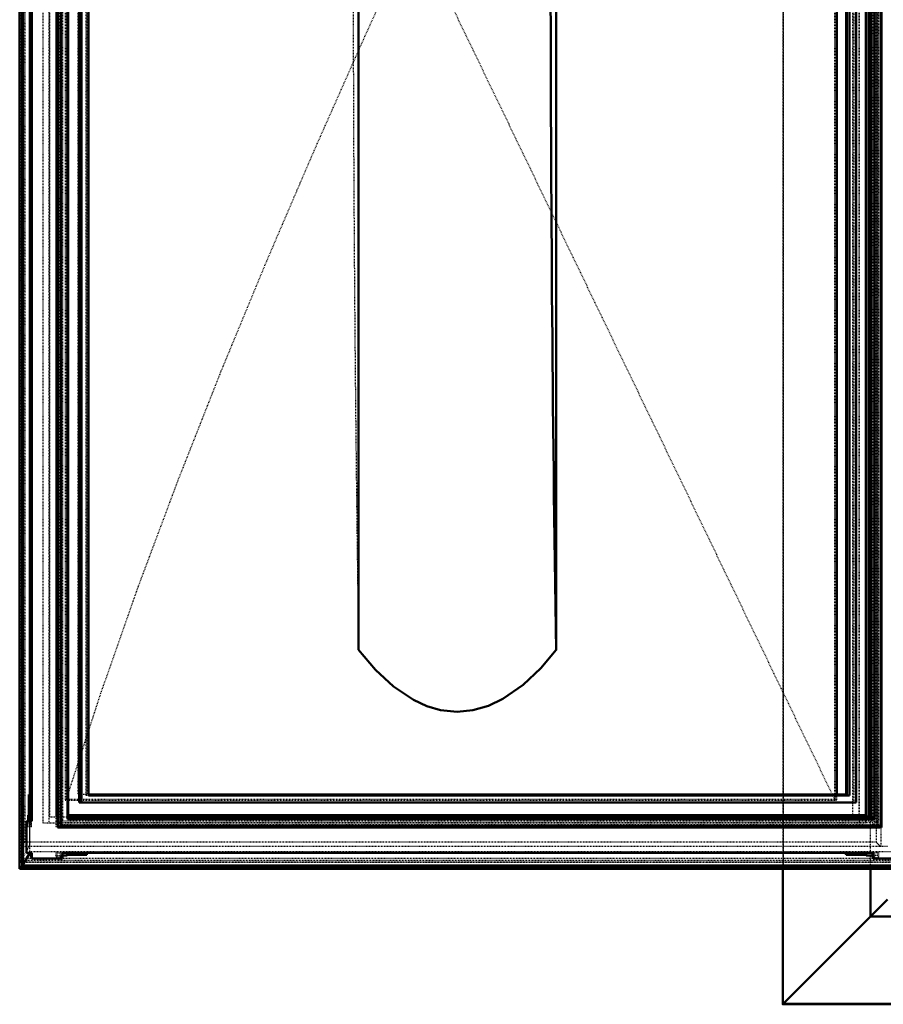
# Model space of a CAD drawing. Header units: millimetres. Extents: x -3 to 5752, y 0 to 4187.
# Tile 1 of 11: x 18 to 1159, y 0 to 1300. Entities that reach past the tile are written whole.
import ezdxf

# ---------------------------------------------------------------- set-up
doc = ezdxf.new("R2010")
doc.units = ezdxf.units.MM
doc.linetypes.add('Dashed', pattern=[2, 1, -1])
for name, color, linetype, lineweight in [('am_0', 7, 'Continuous', 50), ('am_12', 3, 'Continuous', 25), ('am_3', 6, 'Dashed', 25), ('am_6', 2, 'Continuous', 35)]:
    doc.layers.add(name, color=color, linetype=linetype, lineweight=lineweight)

# ---------------------------------------------------------------- blocks, each defined once
blk = doc.blocks.new('3_L3001252506O_0_in_300125250O145OY1NNY310_1000')
at = {"layer": 'am_0'}
for p, q in [((68.4, 2608.2), (68.4, 233.8)), ((72.9, 2606.4), (72.9, 235.6)), ((81.4, 2597.5), (81.4, 244.5)), ((82.1, 246.3), (82.1, 2595.7)), ((1139.5, 1400), (1139.5, 247.8)), ((1142.4, 1400), (1142.4, 246.7)), ((1146.9, 1400), (1146.9, 244.5)), ((1155.4, 1400), (1155.4, 235.6)), ((1156.1, 233.8), (1156.1, 1400)), ((1139.5, 247.8), (82.1, 247.8)), ((1141.6, 246.7), (1139.5, 247.8)), ((1155.4, 235.6), (72.9, 235.6)), ((1146.9, 244.5), (81.4, 244.5)), ((1142.9, 246.7), (82.1, 246.7)), ((68.9, 233.4), (1155.7, 233.4))]:
    blk.add_line(p, q, dxfattribs=at)
for points in [[(72.9, 235.6), (72.1, 235.1), (71.3, 234.6), (70.7, 234.1), (70.1, 233.8), (69.6, 233.6), (69.2, 233.4), (68.9, 233.4)], [(81.4, 244.5), (81.7, 245), (81.9, 245.5), (82.1, 246), (82.1, 246.3)], [(1146.9, 244.5), (1146.1, 245), (1145.3, 245.5), (1144.7, 246), (1144.1, 246.3), (1143.6, 246.5), (1143.2, 246.7), (1142.9, 246.7)], [(1156.1, 233.8), (1156.1, 234.2), (1156, 234.6), (1155.7, 235.1), (1155.4, 235.6)], [(68.9, 233.4), (68.6, 233.4), (68.5, 233.6), (68.4, 233.8)], [(1155.7, 233.4), (1156, 233.4), (1156.1, 233.6), (1156.1, 233.8), (1156.1, 233.8)]]:
    blk.add_lwpolyline(points, dxfattribs=at)
at = {"layer": 'am_3'}
for p, q in [((70.1, 2604.9), (70.1, 237.1)), ((1149.9, 2604.9), (1149.9, 237.1)), ((80.4, 2595.7), (80.4, 246.3)), ((82.1, 247.8), (80.4, 247.8)), ((1149.9, 237.1), (70.1, 237.1)), ((1142.4, 246.3), (80.4, 246.3)), ((82.1, 246.7), (81.7, 246.7)), ((1142.4, 246.3), (1141.6, 246.7)), ((1142.4, 246.7), (1142.4, 246.3))]:
    blk.add_line(p, q, dxfattribs=at)
for points in [[(68.4, 233.8), (68.5, 234.2), (68.6, 234.6), (68.9, 235.1), (69.2, 235.7), (69.6, 236.3), (70.1, 237.1), (70.1, 237.1)], [(81.7, 246.7), (81.4, 246.7), (81, 246.5), (80.5, 246.3), (80.4, 246.3)], [(82.1, 246.3), (82.1, 246.5), (81.9, 246.7), (81.7, 246.7), (81.7, 246.7)], [(1142.9, 246.7), (1142.6, 246.7), (1142.5, 246.5), (1142.4, 246.3), (1142.4, 246.3)], [(1149.9, 237.1), (1150.8, 236.4), (1151.6, 235.7), (1152.5, 235.1), (1153.2, 234.6), (1153.9, 234.2), (1154.4, 233.8), (1155, 233.6), (1155.4, 233.5), (1155.7, 233.4), (1155.7, 233.4)]]:
    blk.add_lwpolyline(points, dxfattribs=at)
at = {"layer": 'am_6'}
for tag, p, flags in [('NB', (1161.1, 2608.6), 8), ('NN', (1161.1, 2608.1), 8), ('NT', (1161.1, 2607.6), 8), ('NBSYN', (1161.1, 2607.1), 8), ('LINA', (1161.1, 2606.6), 8), ('CATALOG', (1161.1, 2606.1), 8), ('IDNR', (1161.1, 2605.6), 8), ('PN', (1161.1, 2605.1), 8), ('LODLEVEL', (1161.1, 2604.6), 8), ('L', (1161.1, 2604.1), 8), ('W', (1161.1, 2603.6), 8), ('COMPANY', (1161.1, 2603.1), 8), ('ExcludeFromBOM', (1161.1, 2602.6), 8), ('PSOL_0', (1161.1, 2602.1), 9), ('PSOL_1', (1161.1, 2601.6), 9), ('PSOL_2', (1161.1, 2601.1), 9)]:
    blk.add_attdef(tag, p, '', height=0.5, dxfattribs=dict(at, flags=flags))
blk = doc.blocks.new('4_L3001252505O_0_in_300125250O145OY1NNY310_1000')
at = {"layer": 'am_0'}
for p, q in [((96.6, 2575.5), (96.6, 266.5)), ((99.8, 2575.5), (99.8, 266.5)), ((108.8, 2566.2), (108.8, 275.8)), ((1110.5, 1400), (1110.5, 275.8)), ((1113.8, 1400), (1113.8, 275.8)), ((1122.7, 1400), (1122.7, 266.5)), ((1113.8, 275.8), (108.8, 275.8)), ((96.6, 266.5), (1122.7, 266.5))]:
    blk.add_line(p, q, dxfattribs=at)
at = {"layer": 'am_3'}
for p, q in [((1119.5, 2575.5), (1119.5, 266.5)), ((105.6, 2566.2), (105.6, 275.8)), ((108.8, 275.8), (105.6, 275.8))]:
    blk.add_line(p, q, dxfattribs=at)
at = {"layer": 'am_6'}
for tag, p, flags in [('NB', (1127.7, 2575.5), 8), ('NN', (1127.7, 2575), 8), ('NT', (1127.7, 2574.5), 8), ('NBSYN', (1127.7, 2574), 8), ('LINA', (1127.7, 2573.5), 8), ('CATALOG', (1127.7, 2573), 8), ('IDNR', (1127.7, 2572.5), 8), ('PN', (1127.7, 2572), 8), ('LODLEVEL', (1127.7, 2571.5), 8), ('L', (1127.7, 2571), 8), ('W', (1127.7, 2570.5), 8), ('COMPANY', (1127.7, 2570), 8), ('ExcludeFromBOM', (1127.7, 2569.5), 8), ('PSOL_0', (1127.7, 2569), 9), ('PSOL_1', (1127.7, 2568.5), 9), ('PSOL_2', (1127.7, 2568), 9)]:
    blk.add_attdef(tag, p, '', height=0.5, dxfattribs=dict(at, flags=flags))
blk = doc.blocks.new('5_L300125250O34O_0_in_300125250O145OY1NNY310_1000')
at = {"layer": 'am_0'}
for p, q in [((465.6, 467.9), (465.6, 1408.5)), ((726.4, 1395.3), (726.4, 467.9))]:
    blk.add_line(p, q, dxfattribs=at)
blk.add_lwpolyline([(726.4, 467.9), (706.4, 444.1), (683.1, 421.9), (656.3, 403.2), (637.2, 394.2), (616.5, 388.3), (595.6, 386.4), (574, 388.6), (555.7, 393.9), (538, 402), (511.8, 419.6), (487.9, 441.7), (465.6, 467.9)], dxfattribs=at)
blk.add_ellipse((4913.2, 1421), major_axis=(0, -16204.4), ratio=0.258819, start_param=4.71316, end_param=4.771241, dxfattribs=at)
at = {"layer": 'am_3'}
for p, q in [((48.8, 2603), (48.8, 239)), ((57, 239), (57, 2603)), ((1126.8, 2603), (1126.8, 239)), ((1135, 2603), (1135, 239)), ((79.8, 2571), (79.8, 271)), ((80.7, 2571), (80.7, 271)), ((1094.1, 2571), (1094.1, 271)), ((1094.9, 2571), (1094.9, 271)), ((539.1, 1421), (1094.1, 271)), ((79.8, 271), (1094.9, 271)), ((1135, 239), (48.8, 239))]:
    blk.add_line(p, q, dxfattribs=at)
blk.add_lwpolyline([(79.8, 271), (125.3, 410.9), (174.8, 551.8), (228, 693.8), (284.3, 836.4), (344.4, 981.7), (407, 1127.4), (472, 1273.9), (538.9, 1420.7), (539.1, 1421)], dxfattribs=at)
blk.add_ellipse((4652.4, 1421), major_axis=(0, -16204.4), ratio=0.258819, start_param=4.653537, end_param=4.771241, dxfattribs=at)
at = {"layer": 'am_6'}
for tag, p, flags in [('CATALOG', (1140, 2600.5), 8), ('NB', (1140, 2603), 8), ('NN', (1140, 2602.5), 8), ('NT', (1140, 2602), 8), ('NBSYN', (1140, 2601.5), 8), ('LINA', (1140, 2601), 8), ('W', (1140, 2598), 8), ('TG', (1140, 2597.5), 8), ('TS', (1140, 2597), 8), ('COMPANY', (1140, 2596.5), 8), ('IDNR', (1140, 2600), 8), ('PN', (1140, 2599.5), 8), ('LODLEVEL', (1140, 2599), 8), ('L', (1140, 2598.5), 8), ('ExcludeFromBOM', (1140, 2596), 8), ('PSOL_0', (1140, 2595.5), 9), ('PSOL_1', (1140, 2595), 9), ('PSOL_2', (1140, 2594.5), 9), ('PSOL_3', (1140, 2594), 9)]:
    blk.add_attdef(tag, p, '', height=0.5, dxfattribs=dict(at, flags=flags))
blk = doc.blocks.new('6_L30012525045O3O_0_in_300125250O145OY1NNY310_1000')
at = {"layer": 'am_0'}
for p, q in [((34.3, 2600.3), (34.3, 241.8)), ((31.5, 2565), (31.5, 277)), ((18, 1400.5), (18, 178.8)), ((22.3, 1400.5), (22.3, 183.3)), ((1097.3, 1400), (1097.3, 277)), ((1109.4, 1400), (1109.4, 277)), ((1135.6, 1400), (1135.6, 249.8)), ((1136, 1400), (1136, 249.8)), ((32.4, 277), (30.1, 277)), ((30.1, 249.8), (30.1, 277)), ((32.4, 277), (32.4, 249.8)), ((1109.4, 277), (108.8, 277)), ((32.7, 249.8), (29.4, 249.8)), ((29.4, 241.8), (29.4, 249.8)), ((32.7, 249.8), (32.7, 241.8)), ((1136, 249.8), (82.1, 249.8)), ((34.3, 241.8), (27, 241.8)), ((27, 200), (27, 241.8)), ((22.3, 184.4), (31.5, 200)), ((34.3, 200), (27, 200)), ((31.5, 200), (34.3, 192.4)), ((34.3, 200), (34.3, 192.4)), ((74.6, 200), (74.6, 192.4)), ((1145.4, 200), (74.6, 200)), ((74.6, 196.6), (80.8, 196.6)), ((80.8, 200), (80.8, 196.6)), ((80.8, 197.6), (106.7, 197.6)), ((106.7, 200), (106.7, 197.6)), ((1109.4, 197.6), (1108.5, 200)), ((1109.4, 200), (1109.4, 197.6)), ((1135.6, 197.6), (1109.4, 197.6)), ((1135.6, 200), (1135.6, 197.6)), ((1136, 196.6), (1135.6, 197.6)), ((1136, 200), (1136, 196.6)), ((1144.3, 196.6), (1136, 196.6)), ((1144.3, 200), (1144.3, 195.2)), ((1145.4, 192.4), (1144.3, 195.2)), ((1145.4, 200), (1145.4, 192.4)), ((20.3, 180.8), (22.3, 183.3)), ((1205.9, 183.3), (22.3, 183.3)), ((34.3, 192.4), (74.6, 192.4)), ((1185.7, 192.4), (1145.4, 192.4)), ((18.1, 178.7), (1210.5, 178.7))]:
    blk.add_line(p, q, dxfattribs=at)
blk.add_lwpolyline([(18.1, 178.7), (18.1, 178.8), (18.2, 178.8), (18.2, 178.8), (18.3, 178.8), (18.3, 178.9), (18.4, 178.9), (18.5, 179), (18.6, 179), (18.7, 179.1), (18.8, 179.2), (18.9, 179.3), (19, 179.4), (19.1, 179.5), (19.2, 179.6), (19.3, 179.7), (19.4, 179.8), (19.5, 179.9), (19.6, 180), (19.7, 180.1), (19.8, 180.2), (19.9, 180.3), (20, 180.4), (20.1, 180.5), (20.2, 180.6), (20.3, 180.7), (20.3, 180.8)], dxfattribs=at)
at = {"layer": 'am_12'}
for p in [(20.3, 1400.5), (1208.8, 180.8)]:
    blk.add_line(p, (20.3, 180.8), dxfattribs=at)
at = {"layer": 'am_3'}
for p, q in [((18.8, 2654.1), (18.8, 187.9)), ((20.8, 2652.3), (20.8, 189.7)), ((23, 2649.3), (23, 192.7)), ((31.3, 201.2), (31.3, 2640.8)), ((21.1, 2632.8), (21.1, 209.2)), ((21.3, 2633), (21.3, 209)), ((24.8, 2628), (24.8, 214)), ((31.1, 2633), (31.1, 209)), ((1149.1, 2628), (1149.1, 214)), ((1155.2, 2633), (1155.2, 209)), ((65.8, 2607.8), (65.8, 234.3)), ((1151, 2607.8), (1151, 234.3)), ((57.5, 2595), (57.5, 247)), ((65.7, 2595), (65.7, 247)), ((66.9, 2600.3), (66.9, 241.8)), ((71.7, 2600.3), (71.7, 241.8)), ((72.2, 2600.3), (72.2, 241.8)), ((73.6, 2600.3), (73.6, 241.8)), ((74.6, 2600.3), (74.6, 241.8)), ((80.5, 2592.2), (80.5, 249.8)), ((80.8, 2592.2), (80.8, 249.8)), ((1118.1, 2595), (1118.1, 247)), ((1126.3, 2595), (1126.3, 247)), ((1144.3, 2600.3), (1144.3, 241.8)), ((1145.4, 2600.3), (1145.4, 241.8)), ((1146.3, 2600.3), (1146.3, 241.8)), ((1146.8, 2600.3), (1146.8, 241.8)), ((1152.1, 2600.3), (1152.1, 241.8)), ((77.9, 2573), (77.9, 269)), ((78.8, 2573), (78.8, 269)), ((94.7, 2565), (94.7, 277)), ((106.7, 2565), (106.7, 277)), ((1096, 2573), (1096, 269)), ((1096.9, 2573), (1096.9, 269)), ((18.1, 1400.5), (18.1, 179)), ((20.9, 1400.5), (20.9, 182.1)), ((108.8, 277), (94.7, 277)), ((1096.9, 269), (77.9, 269)), ((82.1, 249.8), (80.5, 249.8)), ((33.8, 239.8), (27.8, 239.8)), ((27.8, 239.8), (27.8, 234.3)), ((33.8, 234.3), (27.8, 234.3)), ((28.6, 241.8), (28.6, 239.8)), ((29.4, 234.3), (29.4, 241.8)), ((32.7, 241.8), (32.7, 234.3)), ((33.3, 239.8), (33.3, 241.8)), ((33.8, 234.3), (33.8, 239.8)), ((1126.3, 247), (57.5, 247)), ((1152.1, 234.3), (65.8, 234.3)), ((66.3, 241.8), (66.3, 239.8)), ((72.2, 241.8), (66.3, 241.8)), ((66.3, 239.8), (72.2, 239.8)), ((66.9, 239.8), (66.9, 234.3)), ((71.7, 239.8), (71.7, 234.3)), ((72.2, 234.3), (72.2, 239.8)), ((1145.4, 241.8), (73.6, 241.8)), ((1144.8, 239.8), (73.6, 239.8)), ((73.6, 239.8), (73.6, 234.3)), ((74.1, 239.8), (74.1, 234.3)), ((1144.3, 239.8), (1144.3, 234.3)), ((1144.8, 239.8), (1144.8, 234.3)), ((1146.3, 241.8), (1152.1, 241.8)), ((1146.3, 239.8), (1146.3, 234.3)), ((1152.1, 239.8), (1146.3, 239.8)), ((1146.8, 239.8), (1146.8, 234.3)), ((1151.6, 241.8), (1151.6, 239.8)), ((1152.1, 239.8), (1152.1, 234.3)), ((31.1, 209), (18.8, 187.9)), ((21.3, 209), (1165.1, 209)), ((1149.1, 214), (24.8, 214)), ((31.3, 201.2), (18.1, 179)), ((1180.3, 201.2), (31.3, 201.2)), ((65.8, 200), (65.8, 196.6)), ((65.8, 200), (74.6, 200)), ((65.8, 196.6), (74.6, 196.6)), ((66.9, 193.8), (65.8, 196.6)), ((66.9, 200), (66.9, 193.8)), ((71.7, 200), (71.7, 195.2)), ((71.7, 195.2), (72.2, 193.8)), ((73.6, 195.2), (71.7, 195.2)), ((72.2, 200), (72.2, 193.8)), ((73.6, 200), (73.6, 195.2)), ((74.6, 192.4), (73.6, 195.2)), ((80.5, 200), (80.5, 197.6)), ((80.5, 197.6), (80.8, 197.6)), ((80.8, 196.6), (80.5, 197.6)), ((106.7, 197.6), (105.8, 200)), ((1151, 196.6), (1144.3, 196.6)), ((1144.3, 195.2), (1146.3, 195.2)), ((1152.1, 200), (1145.4, 200)), ((1146.3, 200), (1146.3, 195.2)), ((1146.3, 195.2), (1146.8, 193.8)), ((1146.8, 200), (1146.8, 193.8)), ((1151, 200), (1151, 196.6)), ((1152.1, 193.8), (1151, 196.6)), ((1152.1, 200), (1152.1, 193.8)), ((1193.5, 187.9), (18.8, 187.9)), ((18.8, 187.9), (1193.6, 187.9)), ((20.8, 189.7), (23, 192.7)), ((1192, 189.7), (20.8, 189.7)), ((20.9, 182.1), (22.3, 184.4)), ((22.3, 183.3), (20.9, 182.1)), ((1206.8, 182.1), (20.9, 182.1)), ((1188.6, 192.7), (23, 192.7)), ((72.2, 193.8), (66.9, 193.8)), ((1146.8, 193.8), (1152.1, 193.8)), ((1210.1, 179), (18.1, 179))]:
    blk.add_line(p, q, dxfattribs=at)
for points in [[(21.1, 209.2), (21.1, 209.3), (21.2, 209.5), (21.3, 209.7), (21.4, 209.9), (21.5, 210.2), (21.7, 210.5), (22, 210.8), (22.2, 211.1), (22.5, 211.5), (22.9, 211.9), (23.2, 212.3), (23.6, 212.7), (24, 213.1), (24.4, 213.6), (24.8, 214)], [(21.3, 209), (21.2, 209), (21.1, 209.1), (21.1, 209.2)], [(1149.1, 214), (1149.5, 213.6), (1150, 213.1), (1150.4, 212.7), (1150.9, 212.3), (1151.3, 211.9), (1151.7, 211.5), (1152.1, 211.1), (1152.5, 210.8), (1152.9, 210.5), (1153.3, 210.2), (1153.6, 209.9), (1154, 209.7), (1154.2, 209.5), (1154.5, 209.3), (1154.7, 209.2), (1154.9, 209.1), (1155.1, 209), (1155.2, 209)], [(18.8, 187.9), (18.8, 187.9), (18.8, 187.9), (18.9, 187.9), (18.9, 187.9), (18.9, 187.9), (19, 188), (19, 188), (19.1, 188), (19.2, 188.1), (19.2, 188.1), (19.3, 188.2), (19.4, 188.3), (19.5, 188.3), (19.6, 188.4), (19.7, 188.5), (19.8, 188.6), (19.9, 188.7), (19.9, 188.8), (20, 188.9), (20.1, 189), (20.2, 189.1), (20.3, 189.2), (20.4, 189.2), (20.5, 189.3), (20.6, 189.4), (20.6, 189.5), (20.7, 189.6), (20.8, 189.7), (20.8, 189.7)], [(18.1, 179), (18.1, 178.9), (18.1, 178.9), (18.1, 178.8), (18, 178.8), (18.1, 178.8), (18.1, 178.8), (18.1, 178.7)]]:
    blk.add_lwpolyline(points, dxfattribs=at)
at = {"layer": 'am_6'}
for tag, p, flags in [('NB', (1217.3, 2663.3), 8), ('NN', (1217.3, 2662.8), 8), ('NT', (1217.3, 2662.3), 8), ('NBSYN', (1217.3, 2661.8), 8), ('LINA', (1217.3, 2661.3), 8), ('CATALOG', (1217.3, 2660.8), 8), ('IDNR', (1217.3, 2660.3), 8), ('PN', (1217.3, 2659.8), 8), ('LODLEVEL', (1217.3, 2659.3), 8), ('L', (1217.3, 2658.8), 8), ('W', (1217.3, 2658.3), 8), ('DP', (1217.3, 2657.8), 8), ('OP', (1217.3, 2657.3), 8), ('OC', (1217.3, 2656.8), 8), ('COMPANY', (1217.3, 2656.3), 8), ('ExcludeFromBOM', (1217.3, 2655.8), 8), ('PSOL_0', (1217.3, 2655.3), 9), ('PSOL_1', (1217.3, 2654.8), 9), ('PSOL_2', (1217.3, 2654.3), 9)]:
    blk.add_attdef(tag, p, '', height=0.5, dxfattribs=dict(at, flags=flags))
blk = doc.blocks.new('14_L300125250453201O_0_in_300125250O145OY1NNY310_1000')
at = {"layer": 'am_0'}
for p, q in [((1025.8, 178.7), (1025.8, 0)), ((1141.8, 116), (1141.8, 178.7)), ((1026.8, 0.9), (1164.1, 138.2)), ((2501.9, 116), (1141.8, 116)), ((1025.8, 0), (2617.8, 0))]:
    blk.add_line(p, q, dxfattribs=at)
blk.add_lwpolyline([(1026.8, 0.9), (1026.7, 0.8), (1026.6, 0.7), (1026.5, 0.7), (1026.4, 0.6), (1026.3, 0.5), (1026.3, 0.4), (1026.2, 0.4), (1026.1, 0.3), (1026.1, 0.2), (1026, 0.2), (1026, 0.1), (1025.9, 0.1), (1025.9, 0.1), (1025.9, 0), (1025.9, 0), (1025.8, 0), (1025.8, 0), (1025.8, 0)], dxfattribs=at)
at = {"layer": 'am_12'}
for p, q in [((1026.8, 0.9), (1026.8, 178.7)), ((2616.9, 0.9), (1026.8, 0.9))]:
    blk.add_line(p, q, dxfattribs=at)
at = {"layer": 'am_3'}
for p, q in [((1026.8, 1), (1026.8, 2841)), ((1025.8, 2663.3), (1025.8, 178.7)), ((1026.8, 178.7), (1026.8, 2663.3)), ((1141.8, 178.7), (1141.8, 2663.3)), ((2616.8, 1), (1026.8, 1))]:
    blk.add_line(p, q, dxfattribs=at)
at = {"layer": 'am_6'}
for tag, p, flags in [('NB', (2622.8, 2842), 8), ('NN', (2622.8, 2841.5), 8), ('NT', (2622.8, 2841), 8), ('NBSYN', (2622.8, 2840.5), 8), ('LINA', (2622.8, 2840), 8), ('CATALOG', (2622.8, 2839.5), 8), ('IDNR', (2622.8, 2839), 8), ('PN', (2622.8, 2838.5), 8), ('LODLEVEL', (2622.8, 2838), 8), ('L', (2622.8, 2837.5), 8), ('W', (2622.8, 2837), 8), ('DP', (2622.8, 2836.5), 8), ('OP', (2622.8, 2836), 8), ('BA', (2622.8, 2835.5), 8), ('INS', (2622.8, 2835), 8), ('RT', (2622.8, 2834.5), 8), ('COMPANY', (2622.8, 2834), 8), ('ExcludeFromBOM', (2622.8, 2833.5), 8), ('PSOL_0', (2622.8, 2833), 9), ('PSOL_1', (2622.8, 2832.5), 9), ('PSOL_2', (2622.8, 2832), 9), ('PSOL_3', (2622.8, 2831.5), 9), ('PSOL_4', (2622.8, 2831), 9)]:
    blk.add_attdef(tag, p, '', height=0.5, dxfattribs=dict(at, flags=flags))

msp = doc.modelspace()

# ---------------------------------------------------------------- block references
for name in ['14_L300125250453201O_0_in_300125250O145OY1NNY310_1000', '6_L30012525045O3O_0_in_300125250O145OY1NNY310_1000', '5_L300125250O34O_0_in_300125250O145OY1NNY310_1000', '3_L3001252506O_0_in_300125250O145OY1NNY310_1000', '4_L3001252505O_0_in_300125250O145OY1NNY310_1000']:
    msp.add_blockref(name, (0, 0))

doc.saveas('drawing.dxf')
